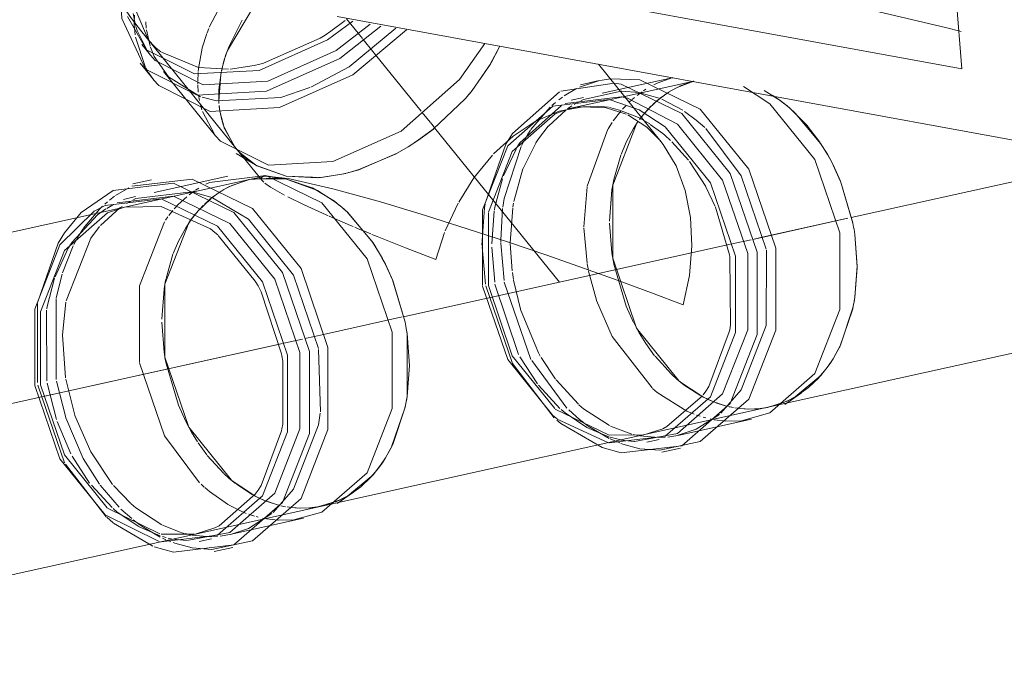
# Model space of a CAD drawing. Header units: millimetres. Extents: x -121 to 29920, y 1231 to 31888.
# Tile 45 of 106: x 8663 to 8986, y 12323 to 12539. Entities that reach past the tile are written whole.
import ezdxf

# ---------------------------------------------------------------- set-up
doc = ezdxf.new("R2010")
doc.units = ezdxf.units.MM
doc.linetypes.add('ADSK_Осевая', pattern=[700, 500, -100, 0, -100])
for name, color, linetype, lineweight in [('P-PIPE-____-CNTR', 3, 'ADSK_Осевая', 20), ('P-PIPE-____-OTLN', 3, 'Continuous', 20), ('P-SANR-FIXT-OTLN', 6, 'Continuous', 20)]:
    doc.layers.add(name, color=color, linetype=linetype, lineweight=lineweight)

# ---------------------------------------------------------------- blocks, each defined once
blk = doc.blocks.new('ADSK_Унитаз напольный_ГОСТ 30493-2017 - Вертикальный выпуск-V3-3D severage Left')
at = {"layer": 'P-SANR-FIXT-OTLN'}
for p, q in [((-15825.03, 12687.6), (-15812.48, 12522.54)), ((-15812.48, 12522.54), (-15990.12, 12555)), ((-15788.44, 12497.8), (-16017.89, 12539.73))]:
    blk.add_line(p, q, dxfattribs=at)
blk.add_polyline3d([(-15812.64, 12534.74, 0), (-15817.83, 12536.15, 0), (-15839.72, 12541.31, 0), (-15866.18, 12546.55, 0), (-15894.62, 12551.34, 0), (-15922.24, 12555.24, 0), (-15946.35, 12557.84, 0), (-15964.59, 12558.9, 0), (-15975.17, 12558.31, 0)], dxfattribs=at)
blk = doc.blocks.new('ADSK_ППР_Тройник канализационный_Составной - Тройник канализационный-V7-3D severage Left')
at = {"layer": 'P-PIPE-____-OTLN', "color": 10}
for p, q in [((-16055.03, 12545.66), (-16059.91, 12536.21)), ((-16084.91, 12540.71), (-16084.14, 12536.82)), ((-16084.55, 12540.11), (-16084.61, 12537.86)), ((-16053.41, 12529.98), (-16049.15, 12538.53)), ((-16049.15, 12538.53), (-16053.41, 12529.98)), ((-16009.59, 12532.5), (-16014.85, 12539)), ((-16084.61, 12537.67), (-16084.59, 12536.78)), ((-16084.59, 12536.78), (-16084.55, 12535.97)), ((-16084.05, 12536.49), (-16083.6, 12535.07)), ((-16080.81, 12538.02), (-16080.65, 12535.93)), ((-16080.59, 12535.37), (-16079.4, 12529.99)), ((-16060.09, 12535.79), (-16060.65, 12534.35)), ((-16060.72, 12534.16), (-16062.23, 12529.42)), ((-16008.45, 12531.09), (-16009.4, 12532.26)), ((-16062.26, 12529.27), (-16063.5, 12522.65)), ((-16055.58, 12523.31), (-16054.97, 12525.54)), ((-16054.97, 12525.54), (-16055.58, 12523.31)), ((-16063.52, 12522.53), (-16063.6, 12521.59)), ((-16055.96, 12521.65), (-16055.62, 12523.19)), ((-16055.92, 12521.84), (-16055.58, 12523.31)), ((-16055.58, 12523.31), (-16055.92, 12521.84)), ((-16063.63, 12521.28), (-16063.73, 12518.5)), ((-16056.79, 12511.88), (-16056.16, 12520.69)), ((-16063.73, 12518.27), (-16063.72, 12517.63)), ((-16063.71, 12517.28), (-16063.54, 12514.84)), ((-15939.12, 12516.05), (-15943.26, 12513.6)), ((-15916.36, 12515.78), (-15917.14, 12515.27)), ((-15908.38, 12515.14), (-15905.83, 12516.52)), ((-15907.93, 12515.41), (-15906.02, 12516.43)), ((-15906.02, 12516.43), (-15900.63, 12518.45)), ((-15905.24, 12516.8), (-15900.74, 12518.42)), ((-16063.42, 12513.87), (-16063.13, 12512.1)), ((-16056.78, 12511.89), (-16056.83, 12514.22)), ((-16056.83, 12514.22), (-16056.78, 12511.89)), ((-15943.79, 12513.22), (-15944.93, 12512.38)), ((-15920.06, 12513.09), (-15920.81, 12512.45)), ((-15917.58, 12514.98), (-15919.24, 12513.75)), ((-15915.11, 12509.74), (-15912.19, 12512.44)), ((-15912.53, 12512.15), (-15909.7, 12514.3)), ((-15911.59, 12512.92), (-15908.78, 12514.9)), ((-15909.22, 12514.62), (-15908.48, 12515.08)), ((-16062.92, 12511.13), (-16062.34, 12509.01)), ((-16056.74, 12511.18), (-16056.79, 12511.88)), ((-16056.73, 12511.14), (-16056.78, 12511.89)), ((-16056.78, 12511.89), (-16056.73, 12511.14)), ((-16056.61, 12509.75), (-16056.69, 12510.5)), ((-16056.43, 12508.56), (-16056.64, 12510.15)), ((-16056.64, 12510.15), (-16056.43, 12508.56)), ((-16056.45, 12508.61), (-16056.58, 12509.54)), ((-15947.81, 12509.94), (-15954.13, 12502.58)), ((-15946.11, 12511.43), (-15947.3, 12510.41)), ((-15941.35, 12509.91), (-15942.12, 12509.38)), ((-15940.71, 12510.33), (-15941.35, 12509.91)), ((-15938.39, 12511.67), (-15939.91, 12510.82)), ((-15928.6, 12509.88), (-15932.2, 12510.25)), ((-15925.03, 12508.98), (-15928.35, 12509.84)), ((-15922.86, 12510.49), (-15924.01, 12509.26)), ((-15920.98, 12512.3), (-15921.68, 12511.66)), ((-15916.72, 12507.97), (-15915.26, 12509.6)), ((-15915.68, 12509.14), (-15914.67, 12510.19)), ((-15914.1, 12510.75), (-15912.62, 12512.08)), ((-16054.89, 12502.84), (-16056.45, 12508.61)), ((-16055.81, 12505.64), (-16056.38, 12508.22)), ((-16056.38, 12508.22), (-16055.81, 12505.64)), ((-15942.53, 12509.09), (-15948.41, 12503.69)), ((-15924.6, 12508.58), (-15927.08, 12505.37)), ((-15915.06, 12504.39), (-15918.8, 12506.51)), ((-15918.42, 12505.83), (-15917.99, 12506.4)), ((-15918.39, 12505.87), (-15917.85, 12506.58)), ((-15917.85, 12506.58), (-15916.36, 12508.39)), ((-15917.81, 12506.64), (-15917.18, 12507.43)), ((-15916.36, 12508.39), (-15915.76, 12509.06)), ((-16055.26, 12503.84), (-16055.72, 12505.31)), ((-16055.72, 12505.31), (-16055.26, 12503.84)), ((-16052.12, 12497.71), (-16055.08, 12503.34)), ((-16055.08, 12503.34), (-16052.12, 12497.71)), ((-15927.43, 12504.86), (-15928.74, 12502.8)), ((-16051.66, 12497.08), (-16054.82, 12502.66)), ((-15955.16, 12500.99), (-15957.19, 12497.34)), ((-15954.27, 12502.37), (-15955.16, 12500.99)), ((-15928.83, 12502.65), (-15935.62, 12483.96)), ((-15962.38, 12497.78), (-15969.09, 12478.53)), ((-15952.56, 12498.08), (-15956.73, 12489.71)), ((-15959.04, 12496.13), (-15963.19, 12487.33)), ((-16046.57, 12486.16), (-16037.64, 12486.69)), ((-15956.77, 12489.6), (-15959.78, 12478.89)), ((-16063.37, 12483.33), (-16064.41, 12482.66)), ((-16046.92, 12486.08), (-16053.29, 12483.82)), ((-16041.97, 12485.21), (-16042.61, 12485.89)), ((-15935.66, 12483.74), (-15936.73, 12470.62)), ((-16067.33, 12480.48), (-16070.13, 12477.89)), ((-16064.84, 12482.37), (-16066.51, 12481.14)), ((-16056.96, 12481.69), (-16059.8, 12479.54)), ((-16058.86, 12480.32), (-16056.05, 12482.29)), ((-15928.28, 12472.48), (-15927.52, 12482.67)), ((-16095.07, 12477.33), (-16095.92, 12476.52)), ((-16093.36, 12478.84), (-16094.28, 12478.05)), ((-16088.62, 12477.3), (-16089.39, 12476.77)), ((-16070.13, 12477.88), (-16071.42, 12476.49)), ((-16063.72, 12475.67), (-16059.46, 12479.83)), ((-16061.94, 12477.58), (-16062.54, 12476.97)), ((-16059.88, 12479.47), (-16061.36, 12478.14)), ((-15969.37, 12476.86), (-15970.24, 12464.52)), ((-15969.18, 12478), (-15969.36, 12476.95)), ((-15960.12, 12476.85), (-15960.93, 12465.26)), ((-15959.87, 12478.38), (-15960.08, 12477.12)), ((-16095.92, 12476.52), (-16101.39, 12469.97)), ((-16093.91, 12476.45), (-16096.67, 12474.49)), ((-16089.39, 12476.77), (-16095.72, 12471.03)), ((-16073.58, 12473.82), (-16074.32, 12472.8)), ((-16071.87, 12475.97), (-16073.25, 12474.26)), ((-16066.05, 12472.72), (-16065.12, 12473.97)), ((-16065.28, 12473.75), (-16065.78, 12473.09)), ((-16064.66, 12474.55), (-16065.25, 12473.79)), ((-16064.96, 12474.17), (-16064.44, 12474.82)), ((-15966.19, 12475.8), (-15967.02, 12464.99)), ((-15963.47, 12476.57), (-15964.08, 12466.16)), ((-16010.95, 12469.96), (-16012.11, 12470.45)), ((-15927.52, 12462.01), (-15928.28, 12471.81)), ((-16102.94, 12467.51), (-16104.45, 12464.74)), ((-16102.42, 12468.38), (-16102.85, 12467.66)), ((-16101.53, 12469.76), (-16102.42, 12468.38)), ((-16009.56, 12469.38), (-16010.95, 12469.96)), ((-15936.72, 12470.21), (-15935.66, 12458.63)), ((-16109.64, 12465.17), (-16116.35, 12445.96)), ((-16104.64, 12464.36), (-16108.22, 12455.45)), ((-16105.54, 12464.76), (-16106.21, 12463.67)), ((-15970.23, 12463.97), (-15969.11, 12451.67)), ((-15967.01, 12463.88), (-15966.06, 12452.35)), ((-15964.08, 12466.09), (-15964.07, 12465.43)), ((-15964.07, 12465.17), (-15962.97, 12452.9)), ((-15960.93, 12465.11), (-15960.29, 12456.07)), ((-16106.3, 12463.52), (-16110.66, 12454.15)), ((-16071.87, 12461.56), (-16074.16, 12453.56)), ((-15935.63, 12458.44), (-15935.21, 12456.16)), ((-16108.35, 12455.03), (-16110.24, 12447.28)), ((-15960.22, 12455.54), (-15959.87, 12453.27)), ((-15935.17, 12455.97), (-15932.63, 12446.5)), ((-16074.2, 12453.35), (-16074.4, 12452.33)), ((-15965.96, 12451.74), (-15958.19, 12428.6)), ((-15962.89, 12452.42), (-15954.13, 12426.97)), ((-15959.84, 12453.08), (-15957.6, 12443.53)), ((-16074.79, 12450.06), (-16075.55, 12440.2)), ((-16116.45, 12445.39), (-16116.43, 12419.41)), ((-16110.28, 12447.04), (-16110.26, 12420.4)), ((-16107.14, 12445.77), (-16108.19, 12435.1)), ((-16113.46, 12443.19), (-16113.35, 12419.9)), ((-16075.54, 12439.2), (-16074.79, 12429.4)), ((-16108.19, 12435.09), (-16107.18, 12420.91)), ((-15957.76, 12427.79), (-15952, 12418.95)), ((-15953.9, 12426.57), (-15942.31, 12411)), ((-15950.76, 12427.58), (-15946.1, 12420.53)), ((-16116.29, 12418.52), (-16107.51, 12393.01)), ((-16113.22, 12419.13), (-16110.19, 12407.2)), ((-16110.16, 12419.81), (-16107.15, 12407.87)), ((-16107.1, 12420.48), (-16104.14, 12408.62)), ((-15951.68, 12418.53), (-15944.59, 12410.86)), ((-15945.89, 12420.25), (-15938.51, 12412.24)), ((-15898.62, 12415.2), (-15903.72, 12418.53)), ((-15896.02, 12413.88), (-15898.11, 12414.92)), ((-15895.49, 12413.64), (-15897.62, 12414.66)), ((-15894.82, 12413.35), (-15895.88, 12413.82)), ((-15893.7, 12412.89), (-15895.18, 12413.5)), ((-15890.52, 12411.85), (-15894.36, 12413.16)), ((-15890.26, 12411.77), (-15893.28, 12412.74)), ((-15902.89, 12409.99), (-15900.51, 12408.98)), ((-15889.74, 12411.64), (-15890.52, 12411.85)), ((-15889.49, 12411.57), (-15890.26, 12411.77)), ((-15887.57, 12411.16), (-15889.16, 12411.5)), ((-15888.15, 12411.27), (-15888.93, 12411.44)), ((-15885.57, 12410.87), (-15887.09, 12411.08)), ((-15886.06, 12410.92), (-15887.08, 12411.07)), ((-15883.65, 12410.7), (-15885.57, 12410.87)), ((-15882.63, 12410.66), (-15885.54, 12410.86)), ((-15879.66, 12410.74), (-15883.03, 12410.67)), ((-15878.78, 12410.83), (-15882.61, 12410.66)), ((-15877.04, 12411.07), (-15879.66, 12410.74)), ((-15876.32, 12411.2), (-15878.78, 12410.83)), ((-16109.97, 12406.56), (-16105.45, 12395.99)), ((-15899.69, 12408.68), (-15898.52, 12408.28)), ((-15897.5, 12407.97), (-15896.6, 12407.72)), ((-15895.19, 12407.39), (-15894.54, 12407.25)), ((-15893.85, 12407.13), (-15890.07, 12406.69)), ((-16065.78, 12403.07), (-16063.79, 12399.84)), ((-15935.71, 12404.57), (-15928.32, 12401.46)), ((-15935.34, 12405.07), (-15928.37, 12400.98)), ((-15928.02, 12405.07), (-15920.95, 12402.4)), ((-15920.56, 12402.3), (-15919.12, 12401.97)), ((-16063.62, 12399.59), (-16060.73, 12395.59)), ((-15928.09, 12401.39), (-15924.62, 12400.49)), ((-15928.07, 12400.83), (-15924.87, 12399.5)), ((-15924.55, 12399.38), (-15923.94, 12399.16)), ((-15912.26, 12401.27), (-15909.95, 12401.38)), ((-16105.02, 12395.18), (-16099.27, 12386.34)), ((-16060.59, 12395.41), (-16055.19, 12389.49)), ((-16107.24, 12392.51), (-16093.79, 12375.19)), ((-16055, 12389.31), (-16053.4, 12387.87)), ((-16098.68, 12385.6), (-16091.85, 12378.25)), ((-16095.76, 12385.6), (-16089.57, 12378.39)), ((-16091.48, 12385.54), (-16085.78, 12379.63)), ((-16062.62, 12385.96), (-16061.57, 12384.99)), ((-16050.98, 12385.93), (-16045.82, 12382.56)), ((-16045.37, 12382.31), (-16043.28, 12381.27)), ((-16042.76, 12381.03), (-16044.88, 12382.05)), ((-16043.15, 12381.21), (-16042.08, 12380.74)), ((-16040.97, 12380.29), (-16042.44, 12380.89)), ((-16041.63, 12380.55), (-16037.78, 12379.24)), ((-16037.53, 12379.16), (-16040.55, 12380.13)), ((-16088.96, 12377.78), (-16085.45, 12374.63)), ((-16053.42, 12379.07), (-16050.15, 12377.38)), ((-16050.15, 12377.38), (-16047.77, 12376.37)), ((-16037.78, 12379.24), (-16037, 12379.03)), ((-16036.75, 12378.96), (-16037.53, 12379.16)), ((-16036.43, 12378.89), (-16034.84, 12378.55)), ((-16035.42, 12378.66), (-16036.2, 12378.83)), ((-16034.35, 12378.47), (-16032.83, 12378.26)), ((-16032.8, 12378.25), (-16034.34, 12378.46)), ((-16032.83, 12378.26), (-16030.91, 12378.09)), ((-16029.89, 12378.05), (-16032.8, 12378.25)), ((-16030.29, 12378.06), (-16026.93, 12378.13)), ((-16026.05, 12378.22), (-16029.88, 12378.05)), ((-16026.93, 12378.13), (-16024.3, 12378.46)), ((-16023.58, 12378.59), (-16026.05, 12378.22)), ((-16084.98, 12374.25), (-16082.73, 12372.54)), ((-16046.95, 12376.07), (-16045.79, 12375.67)), ((-16045.72, 12375.65), (-16045.09, 12375.46)), ((-16044.55, 12375.3), (-16043.87, 12375.11)), ((-16042.45, 12374.78), (-16041.79, 12374.64)), ((-16041.12, 12374.52), (-16037.34, 12374.08)), ((-16082.98, 12371.96), (-16076.03, 12369)), ((-16082.61, 12372.46), (-16076.05, 12368.57)), ((-16075.29, 12372.46), (-16069.54, 12370.17)), ((-16069.3, 12370.1), (-16068.22, 12369.79)), ((-16075.35, 12368.78), (-16074.06, 12368.41)), ((-16075.33, 12368.23), (-16074.19, 12367.71)), ((-16073.81, 12367.55), (-16072.54, 12367.04)), ((-16073.49, 12368.26), (-16072.32, 12367.98)), ((-16071.82, 12366.77), (-16071.21, 12366.55)), ((-16067.82, 12369.69), (-16066.11, 12369.3)), ((-16059.52, 12368.66), (-16057.22, 12368.77))]:
    blk.add_line(p, q, dxfattribs=at)
at = {"layer": 'P-PIPE-____-OTLN', "color": 9}
for p, q in [((-16020, 12534.85), (-16015.21, 12538.43)), ((-16084.55, 12535.97), (-16084.35, 12533.68)), ((-16083.6, 12535.07), (-16080.21, 12528.31)), ((-16084.24, 12532.89), (-16080.88, 12522.93)), ((-16042.07, 12524.35), (-16023.41, 12532.63)), ((-16079.28, 12529.61), (-16078.02, 12526.54)), ((-16077.52, 12529.47), (-16075.89, 12528.14)), ((-16054.16, 12527.99), (-16053.41, 12529.98)), ((-16053.41, 12529.98), (-16054.16, 12527.99)), ((-15964.42, 12530), (-15967.25, 12524.49)), ((-16080.13, 12528.19), (-16079.45, 12527.28)), ((-16075.65, 12527.97), (-16063.51, 12522.91)), ((-16080.76, 12522.72), (-16080.13, 12521.64)), ((-16063.51, 12522.91), (-16053.63, 12522.41)), ((-16055.62, 12523.19), (-16055.1, 12525.11)), ((-16053.05, 12522.44), (-16045.2, 12523.57)), ((-15967.37, 12524.27), (-15973.48, 12515.41)), ((-16079.9, 12521.27), (-16078.48, 12519.25)), ((-15927.84, 12519.22), (-15931.48, 12518.68)), ((-15926.72, 12517.85), (-15944.3, 12515.14)), ((-15931.88, 12518.59), (-15938.18, 12516.49)), ((-15931.69, 12518.67), (-15937.81, 12517.31)), ((-15925.24, 12515.69), (-15930.76, 12514.47)), ((-15912.6, 12517.81), (-15913.76, 12517.25)), ((-16062.3, 12513.17), (-16057.57, 12511.97)), ((-15975.86, 12512.58), (-15986.05, 12502.87)), ((-15975.05, 12513.51), (-15975.81, 12512.63)), ((-15974.52, 12514.14), (-15975.03, 12513.53)), ((-15975.03, 12513.53), (-15974.52, 12514.14)), ((-15973.51, 12515.37), (-15974.34, 12514.35)), ((-15974.34, 12514.35), (-15973.51, 12515.37)), ((-15924.43, 12513.3), (-15942.92, 12511.09)), ((-15923.42, 12513.43), (-15941.97, 12509.32)), ((-15936.88, 12513.11), (-15940.91, 12512.22)), ((-15918.55, 12509.05), (-15928.46, 12512.41)), ((-15918.53, 12514.69), (-15924.4, 12515.19)), ((-15922.42, 12512.83), (-15924.25, 12513.26)), ((-15911.92, 12512.85), (-15918.31, 12514.65)), ((-15904.19, 12508.89), (-15911.06, 12512.51)), ((-15877.42, 12515.35), (-15872.2, 12512.11)), ((-15940.52, 12509.62), (-15941.7, 12509.33)), ((-15939.56, 12509.81), (-15940.3, 12509.66)), ((-15932.2, 12510.25), (-15939.23, 12509.87)), ((-15922.83, 12507.6), (-15929.41, 12509.65)), ((-15872.16, 12512.08), (-15871.47, 12511.57)), ((-15871.43, 12511.54), (-15869.01, 12509.59)), ((-15868.98, 12509.57), (-15863.22, 12503.76)), ((-16062.16, 12508.46), (-16058.08, 12500.86)), ((-15918.8, 12506.51), (-15925.03, 12508.98)), ((-15986.23, 12502.73), (-15991.04, 12499.16)), ((-15920.39, 12502.9), (-15918.82, 12505.27)), ((-15911.49, 12501.85), (-15914.88, 12504.27)), ((-15863.13, 12503.65), (-15859.18, 12498.46)), ((-15908.19, 12498.98), (-15910.08, 12500.7)), ((-16051.2, 12496.48), (-16051.45, 12496.8)), ((-16051.45, 12496.8), (-16051.2, 12496.48)), ((-15994.54, 12496.89), (-15998.3, 12494.71)), ((-15993.01, 12497.86), (-15994.5, 12496.91)), ((-15994.5, 12496.91), (-15993.01, 12497.86)), ((-15991.09, 12499.13), (-15992.55, 12498.15)), ((-15992.55, 12498.15), (-15991.09, 12499.13)), ((-15902.33, 12492.46), (-15907.75, 12498.55)), ((-15859.08, 12498.31), (-15856.66, 12494.43)), ((-16049.67, 12494.77), (-16050.8, 12496)), ((-16048.73, 12493.87), (-16050.18, 12495.31)), ((-16050.18, 12495.31), (-16048.73, 12493.87)), ((-15998.48, 12494.61), (-16010.91, 12489.3)), ((-15856.64, 12494.39), (-15856.13, 12493.49)), ((-15855.87, 12493.03), (-15854.75, 12490.9)), ((-16034.6, 12487.2), (-16044.42, 12490.72)), ((-15896.67, 12483.83), (-15902.01, 12492.04)), ((-15854.72, 12490.85), (-15852.39, 12485.72)), ((-16042.87, 12486.49), (-16042.4, 12487.14)), ((-16037.64, 12486.69), (-16035.28, 12486.38)), ((-16024.4, 12486.67), (-16034.6, 12487.2)), ((-16016.36, 12487.84), (-16024.05, 12486.7)), ((-16015.01, 12488.15), (-16016.31, 12487.85)), ((-16016.31, 12487.85), (-16015.01, 12488.15)), ((-16013.16, 12488.64), (-16014.14, 12488.38)), ((-16014.14, 12488.38), (-16013.16, 12488.64)), ((-16011.05, 12489.26), (-16013.12, 12488.65)), ((-16086.38, 12483.44), (-16090.75, 12480.83)), ((-16059.86, 12485.2), (-16061.02, 12484.64)), ((-16035.27, 12486.38), (-16034.84, 12486.3)), ((-16034.84, 12486.3), (-16026.05, 12483.43)), ((-16025.98, 12483.39), (-16018.73, 12478.96)), ((-15927.52, 12482.67), (-15927.14, 12484.94)), ((-15893.54, 12477.22), (-15896.63, 12483.76)), ((-15852.34, 12485.57), (-15848.26, 12471.86)), ((-16091.06, 12480.62), (-16092.78, 12479.32)), ((-16059.12, 12480.22), (-16065.57, 12482.04)), ((-16091.41, 12477.89), (-16093.63, 12476.63)), ((-16075.73, 12477.25), (-16087.76, 12477.01)), ((-16085.65, 12479.06), (-16087.18, 12478.21)), ((-16059.57, 12469.87), (-16075.73, 12477.25)), ((-16016.33, 12477.02), (-16018.7, 12478.93)), ((-16016.25, 12476.96), (-16014.87, 12475.72)), ((-15978.1, 12478.31), (-15982.31, 12469.29)), ((-15888.88, 12461.35), (-15893.46, 12477.03)), ((-16014.85, 12475.71), (-16006.44, 12465.83)), ((-16066.03, 12472.74), (-16067.66, 12470.29)), ((-15848.25, 12471.8), (-15848.01, 12470.5)), ((-16044.79, 12452.73), (-16056.96, 12467.75)), ((-16006.84, 12468.26), (-16009.48, 12469.35)), ((-15982.53, 12468.72), (-15985.44, 12459.82)), ((-15847.88, 12469.75), (-15847.62, 12468.06)), ((-15847.61, 12468.02), (-15846.87, 12457.35)), ((-16006.41, 12465.79), (-16003.92, 12461.83)), ((-16003.39, 12460.88), (-16003.9, 12461.78)), ((-15927.14, 12459.59), (-15927.52, 12462.01)), ((-15888.51, 12438.35), (-15888.77, 12460.72)), ((-16002.02, 12458.29), (-16003.14, 12460.42)), ((-16001.99, 12458.24), (-15999.68, 12453.17)), ((-15846.87, 12457.18), (-15847.61, 12447.45)), ((-16074.4, 12452.33), (-16074.76, 12450.22)), ((-15999.67, 12453.12), (-15995.53, 12439.24)), ((-16036.16, 12428.82), (-16042.9, 12449.24)), ((-15848.01, 12445.11), (-15848.3, 12443.68)), ((-15847.62, 12447.41), (-15847.85, 12446.02)), ((-15848.32, 12443.57), (-15852.71, 12430.84)), ((-15995.52, 12439.21), (-15995.28, 12437.89)), ((-15918.51, 12435.68), (-15920.24, 12438.86)), ((-15994.89, 12435.45), (-15995.15, 12437.14)), ((-15994.88, 12435.41), (-15994.88, 12414.84)), ((-15895.64, 12418.12), (-15888.9, 12436.08)), ((-16074.79, 12429.4), (-16074.4, 12426.98)), ((-16023.38, 12409.78), (-16023.96, 12430.26)), ((-15852.76, 12430.75), (-15854.72, 12427.21)), ((-16035.78, 12405.74), (-16035.78, 12426.4)), ((-15854.75, 12427.18), (-15856.35, 12424.77)), ((-15857, 12423.88), (-15859.41, 12420.99)), ((-15903.72, 12418.53), (-15906.14, 12420.48)), ((-15897.62, 12414.66), (-15905.24, 12419.72)), ((-15859.48, 12420.91), (-15862.86, 12417.71)), ((-15995.28, 12412.5), (-15995.58, 12410.99)), ((-15995.11, 12413.41), (-15994.89, 12414.8)), ((-15909.43, 12404.88), (-15897.74, 12415.02)), ((-15871.77, 12412.5), (-15877.04, 12411.07)), ((-15869.91, 12413.27), (-15876.32, 12411.2)), ((-15869.51, 12413.46), (-15871.33, 12412.67)), ((-15866.67, 12414.99), (-15867.53, 12414.48)), ((-15995.59, 12410.96), (-16000, 12398.19)), ((-15946.12, 12410.67), (-15928.46, 12402.11)), ((-16067.66, 12406.56), (-16065.78, 12403.07)), ((-15945.47, 12407.35), (-15928.64, 12399.59)), ((-15890.06, 12406.68), (-15884.89, 12406.82)), ((-16042.9, 12385.51), (-16036.16, 12403.47)), ((-15928.46, 12402.11), (-15917.01, 12402.22)), ((-15924.43, 12400.45), (-15920.22, 12400.03)), ((-15923.94, 12399.16), (-15918.31, 12397.6)), ((-15918.31, 12401.81), (-15912.26, 12401.27)), ((-15909.1, 12401.46), (-15905.85, 12401.99)), ((-16000.03, 12398.14), (-16001.99, 12394.6)), ((-15918.31, 12397.6), (-15911.79, 12397.1)), ((-16003.61, 12392.16), (-16002.02, 12394.57)), ((-16004.27, 12391.27), (-16006.71, 12388.35)), ((-16053.4, 12387.87), (-16051.27, 12386.15)), ((-16044.88, 12382.05), (-16052.5, 12387.12)), ((-16006.75, 12388.3), (-16010.13, 12385.1)), ((-16056.7, 12372.27), (-16044.79, 12382.71)), ((-16024.3, 12378.46), (-16019.03, 12379.9)), ((-16017.18, 12380.66), (-16023.58, 12378.59)), ((-16018.6, 12380.06), (-16016.77, 12380.85)), ((-16013.93, 12382.38), (-16014.81, 12381.86)), ((-16093.39, 12378.06), (-16076.2, 12369.6)), ((-16093.64, 12375.06), (-16091.57, 12373.27)), ((-16037.32, 12374.08), (-16032.16, 12374.21)), ((-16091.39, 12373.12), (-16078.48, 12365.54)), ((-16075.73, 12369.5), (-16064.81, 12369.51)), ((-16071.69, 12367.84), (-16067.48, 12367.42)), ((-16065.57, 12369.2), (-16059.52, 12368.66)), ((-16056.37, 12368.85), (-16053.12, 12369.38)), ((-16071.21, 12366.55), (-16065.57, 12364.99)), ((-16065.57, 12364.99), (-16059.06, 12364.49))]:
    blk.add_line(p, q, dxfattribs=at)
at = {"layer": 'P-PIPE-____-OTLN', "color": 22}
for p, q in [((-16082.59, 12535.26), (-16051.2, 12496.48)), ((-16082.13, 12530.56), (-16079.27, 12527.03)), ((-16082.62, 12524.33), (-16078.29, 12518.98)), ((-15911.42, 12498.65), (-15931.97, 12524.03)), ((-16074.95, 12521.69), (-16057.83, 12500.54)), ((-15918.31, 12518.87), (-15927.84, 12519.22)), ((-15907.65, 12519.59), (-15925.24, 12515.69)), ((-15907.43, 12519.62), (-15912.6, 12517.81)), ((-15924.43, 12517.51), (-15926.72, 12517.85)), ((-15901.06, 12518.38), (-15923.42, 12513.43)), ((-15973.48, 12515.41), (-15974.58, 12514.07)), ((-15874.85, 12513.88), (-15872, 12511.96)), ((-16051.2, 12496.48), (-16042.53, 12485.77)), ((-16051.09, 12494.73), (-16044.76, 12490.92)), ((-16044.76, 12490.92), (-16049.67, 12494.77)), ((-16053.82, 12487.22), (-16078.02, 12481.86)), ((-16041.36, 12487.4), (-16059.86, 12485.2)), ((-16042.06, 12487.16), (-16046.73, 12486.13)), ((-16035.27, 12486.38), (-16041.81, 12487.48)), ((-16039.21, 12487.01), (-16034.02, 12486.48)), ((-16065.57, 12486.26), (-16085.45, 12483.89)), ((-16078.95, 12486.06), (-16085.07, 12484.7)), ((-16071.69, 12480.69), (-16090.19, 12478.48)), ((-16084.14, 12480.5), (-16088.18, 12479.61)), ((-15888.77, 12460.72), (-15888.88, 12461.35)), ((-15870.65, 12412.18), (-15865.18, 12415.95)), ((-15862.86, 12417.71), (-15866.67, 12414.99)), ((-15867.85, 12414.3), (-15869.91, 12413.27)), ((-16022.95, 12378.73), (-15875.68, 12411.34)), ((-15905.85, 12401.99), (-15881.65, 12407.35)), ((-15916.01, 12399.74), (-15911.97, 12400.64)), ((-15930.76, 12397.98), (-15924.43, 12396.24)), ((-15911.04, 12396.44), (-15904.92, 12397.79)), ((-16017.92, 12379.57), (-16012.45, 12383.34)), ((-16010.13, 12385.1), (-16013.93, 12382.38)), ((-16014.81, 12381.86), (-16017.18, 12380.66)), ((-16053.12, 12369.38), (-16028.91, 12374.74)), ((-16063.27, 12367.14), (-16059.24, 12368.03)), ((-16078.02, 12365.37), (-16071.69, 12363.63)), ((-16058.31, 12363.83), (-16052.19, 12365.19))]:
    blk.add_line(p, q, dxfattribs=at)
for points in [[(-16082.59, 12535.26, 0), (-16085.19, 12538.63, 0), (-16087.61, 12542.07, 0), (-16089.85, 12545.57, 0), (-16091.93, 12549.11, 0), (-16093.83, 12552.71, 0), (-16095.58, 12556.33, 0), (-16097.18, 12559.99, 0), (-16098.63, 12563.67, 0), (-16099.94, 12567.38, 0), (-16101.11, 12571.1, 0), (-16102.16, 12574.84, 0), (-16103.07, 12578.6, 0), (-16103.86, 12582.36, 0), (-16104.54, 12586.13, 0), (-16105.1, 12589.91, 0), (-16105.54, 12593.69, 0), (-16105.88, 12597.47, 0), (-16106.1, 12601.26, 0), (-16106.22, 12605.04, 0), (-16106.24, 12607.44, 0)], [(-16088.95, 12542.8, 0), (-16088.68, 12539.03, 0), (-16080.9, 12522.41, 0), (-16063.94, 12513.88, 0)], [(-16086.85, 12539.72, 0), (-16080.53, 12528.77, 0), (-16064.75, 12520.84, 0)], [(-16064.75, 12520.84, 0), (-16043.54, 12522.01, 0), (-16021.1, 12532.05, 0), (-16012.7, 12538.24, 0)], [(-16063.94, 12513.88, 0), (-16041.15, 12515.14, 0), (-16017.04, 12525.93, 0), (-16003.52, 12536.57, 0)], [(-16061.89, 12517.31, 0), (-16040.68, 12518.49, 0), (-16018.25, 12528.53, 0), (-16006.99, 12537.24, 0)], [(-16059.61, 12508.54, 0), (-16036.82, 12509.8, 0), (-16012.71, 12520.59, 0), (-15995.11, 12535.35, 0)], [(-16080.07, 12532.16, 0), (-16078.58, 12530.49, 0), (-16077.52, 12529.47, 0)], [(-16023.41, 12532.63, 0), (-16021.84, 12533.62, 0), (-16020, 12534.85, 0)], [(-16040.45, 12490.82, 0), (-16019.24, 12492, 0), (-15996.81, 12502.04, 0), (-15977.59, 12518.96, 0), (-15969.34, 12530.88, 0)], [(-15964.41, 12530.02, 0), (-15967.74, 12523.65, 0), (-15973.51, 12515.37, 0)], [(-15973.51, 12515.37, 0), (-15967.74, 12523.65, 0), (-15964.41, 12530.02, 0)], [(-16079.23, 12527, 0), (-16077.68, 12525.25, 0), (-16061.89, 12517.31, 0)], [(-16045.2, 12523.57, 0), (-16043.26, 12524.03, 0), (-16042.07, 12524.35, 0)], [(-16078.25, 12518.95, 0), (-16076.57, 12517.06, 0), (-16059.61, 12508.54, 0)], [(-15924.43, 12396.24, 0), (-15904.55, 12398.61, 0), (-15888.61, 12412.52, 0), (-15879.76, 12435.22, 0), (-15879.76, 12462.2, 0), (-15888.61, 12488.13, 0), (-15904.55, 12507.87, 0), (-15924.43, 12517.51, 0)], [(-15911.79, 12397.1, 0), (-15898.43, 12399.97, 0), (-15882.49, 12413.88, 0), (-15873.64, 12436.57, 0), (-15873.64, 12463.56, 0), (-15882.49, 12489.49, 0), (-15898.43, 12509.23, 0), (-15918.31, 12518.87, 0)], [(-15884.89, 12406.82, 0), (-15875.6, 12409.38, 0), (-15860.77, 12422.32, 0), (-15852.53, 12443.44, 0), (-15852.53, 12468.55, 0), (-15860.77, 12492.68, 0), (-15875.6, 12511.05, 0), (-15884.24, 12516.68, 0)], [(-15975.03, 12513.53, 0), (-15975.89, 12512.54, 0), (-15986.27, 12502.7, 0), (-15991.09, 12499.13, 0)], [(-15991.09, 12499.13, 0), (-15986.27, 12502.7, 0), (-15975.89, 12512.54, 0), (-15975.03, 12513.53, 0)], [(-15920.1, 12400.02, 0), (-15905.93, 12402.66, 0), (-15891.09, 12415.61, 0), (-15882.86, 12436.72, 0), (-15882.86, 12461.83, 0), (-15891.09, 12485.96, 0), (-15905.93, 12504.33, 0), (-15922.42, 12512.83, 0)], [(-15871.47, 12511.57, 0), (-15869.91, 12510.35, 0), (-15868.98, 12509.57, 0)], [(-15869.01, 12509.59, 0), (-15867.22, 12507.97, 0), (-15858.79, 12497.87, 0), (-15856.64, 12494.39, 0)], [(-15928.46, 12399.56, 0), (-15909.96, 12401.77, 0), (-15895.13, 12414.71, 0), (-15886.9, 12435.83, 0), (-15886.9, 12460.94, 0), (-15895.13, 12485.07, 0), (-15909.96, 12503.44, 0), (-15918.55, 12509.05, 0)], [(-16057.83, 12500.54, 0), (-16056.23, 12498.76, 0), (-16040.45, 12490.82, 0)], [(-15910.08, 12500.7, 0), (-15910.8, 12501.29, 0), (-15911.49, 12501.85, 0)], [(-15994.5, 12496.91, 0), (-15998.15, 12494.79, 0), (-16010.74, 12489.36, 0), (-16013.16, 12488.64, 0)], [(-16013.16, 12488.64, 0), (-16010.74, 12489.36, 0), (-15998.15, 12494.79, 0), (-15994.5, 12496.91, 0)], [(-15991.04, 12499.16, 0), (-15992.93, 12497.91, 0), (-15994.54, 12496.89, 0)], [(-15904.02, 12444.94, 0), (-15902.04, 12454.62, 0), (-15901.25, 12464.27, 0), (-15901.7, 12473.66, 0), (-15903.42, 12482.53, 0), (-15906.41, 12490.61, 0), (-15910.62, 12497.62, 0), (-15911.42, 12498.65, 0)], [(-16034.6, 12487.2, 0), (-16044.24, 12490.62, 0), (-16048.73, 12493.87, 0)], [(-16048.73, 12493.87, 0), (-16044.24, 12490.62, 0), (-16034.6, 12487.2, 0)], [(-15856.66, 12494.43, 0), (-15855.75, 12492.81, 0), (-15854.72, 12490.85, 0)], [(-15854.75, 12490.9, 0), (-15852.32, 12485.53, 0), (-15848.25, 12471.79, 0), (-15848.01, 12470.48, 0)], [(-16032.16, 12374.21, 0), (-16022.87, 12376.77, 0), (-16008.03, 12389.71, 0), (-15999.8, 12410.83, 0), (-15999.8, 12435.94, 0), (-16008.03, 12460.07, 0), (-16022.87, 12478.44, 0), (-16041.36, 12487.4, 0)], [(-16016.31, 12487.85, 0), (-16023.17, 12486.77, 0), (-16034.6, 12487.2, 0)], [(-16034.6, 12487.2, 0), (-16023.17, 12486.77, 0), (-16016.31, 12487.85, 0)], [(-16013.12, 12488.65, 0), (-16014.35, 12488.32, 0), (-16016.36, 12487.84, 0)], [(-16071.69, 12484.9, 0), (-16091.57, 12482.53, 0), (-16102.04, 12475.24, 0)], [(-16071.69, 12363.63, 0), (-16051.81, 12366, 0), (-16035.87, 12379.92, 0), (-16027.02, 12402.61, 0), (-16027.02, 12429.6, 0), (-16035.87, 12455.53, 0), (-16051.81, 12475.26, 0), (-16071.69, 12484.9, 0)], [(-16059.06, 12364.49, 0), (-16045.69, 12367.36, 0), (-16029.75, 12381.27, 0), (-16020.91, 12403.97, 0), (-16020.91, 12430.95, 0), (-16029.75, 12456.88, 0), (-16045.69, 12476.62, 0), (-16065.57, 12486.26, 0)], [(-16018.7, 12478.93, 0), (-16024.3, 12482.54, 0), (-16034.84, 12486.3, 0)], [(-16034.02, 12486.48, 0), (-16019.34, 12483.11, 0), (-16003.64, 12478.76, 0), (-15988.77, 12474.28, 0), (-15974.77, 12469.85, 0), (-15961.52, 12465.48, 0), (-15948.91, 12461.2, 0), (-15936.89, 12457.01, 0), (-15925.41, 12452.9, 0), (-15914.46, 12448.87, 0), (-15904.02, 12444.94, 0)], [(-16067.36, 12367.41, 0), (-16053.19, 12370.05, 0), (-16038.36, 12383, 0), (-16030.13, 12404.12, 0), (-16030.13, 12429.23, 0), (-16038.36, 12453.35, 0), (-16053.19, 12471.72, 0), (-16071.69, 12480.69, 0)], [(-16075.73, 12479.8, 0), (-16094.22, 12477.59, 0), (-16097.73, 12475.72, 0)], [(-16075.73, 12366.95, 0), (-16057.23, 12369.16, 0), (-16042.39, 12382.1, 0), (-16034.16, 12403.22, 0), (-16034.16, 12428.33, 0), (-16042.39, 12452.46, 0), (-16057.23, 12470.83, 0), (-16075.73, 12479.8, 0)], [(-16018.73, 12478.96, 0), (-16017.18, 12477.74, 0), (-16016.29, 12476.99, 0)], [(-16003.9, 12461.78, 0), (-16006.05, 12465.26, 0), (-16014.48, 12475.36, 0), (-16016.33, 12477.02, 0)], [(-15848.01, 12470.5, 0), (-15847.89, 12469.77, 0), (-15847.61, 12468.02, 0)], [(-16057.16, 12467.93, 0), (-16058.06, 12468.69, 0), (-16059.57, 12469.87, 0)], [(-15847.62, 12468.06, 0), (-15846.87, 12457.6, 0), (-15847.62, 12447.41, 0)], [(-16003.92, 12461.83, 0), (-16003.01, 12460.2, 0), (-16001.99, 12458.24, 0)], [(-15995.27, 12437.87, 0), (-15995.52, 12439.18, 0), (-15999.58, 12452.92, 0), (-16002.02, 12458.29, 0)], [(-16042.9, 12449.24, 0), (-16043.9, 12451.15, 0), (-16044.79, 12452.73, 0)], [(-15847.92, 12445.63, 0), (-15848.25, 12443.91, 0), (-15852.32, 12431.65, 0), (-15854.75, 12427.18, 0)], [(-15847.61, 12447.45, 0), (-15847.89, 12445.79, 0), (-15848.01, 12445.11, 0)], [(-15888.9, 12436.08, 0), (-15888.77, 12436.74, 0), (-15888.51, 12438.35, 0)], [(-15995.28, 12437.89, 0), (-15995.15, 12437.16, 0), (-15994.88, 12435.41, 0)], [(-15994.89, 12414.8, 0), (-15994.13, 12424.99, 0), (-15994.89, 12435.45, 0)], [(-16035.78, 12426.4, 0), (-16036.04, 12428.11, 0), (-16036.16, 12428.82, 0)], [(-15854.72, 12427.21, 0), (-15855.75, 12425.63, 0), (-15857, 12423.88, 0)], [(-15856.35, 12424.77, 0), (-15858.79, 12421.68, 0), (-15867.22, 12414.66, 0), (-15869.12, 12413.64, 0)], [(-15897.52, 12415.32, 0), (-15896.63, 12416.57, 0), (-15895.64, 12418.12, 0)], [(-16002.02, 12394.57, 0), (-15999.58, 12399.05, 0), (-15995.52, 12411.3, 0), (-15995.18, 12413.02, 0)], [(-15994.88, 12414.84, 0), (-15995.15, 12413.18, 0), (-15995.28, 12412.5, 0)], [(-16036.16, 12403.47, 0), (-16036.04, 12404.13, 0), (-16035.78, 12405.74, 0)], [(-15917.01, 12402.22, 0), (-15910.8, 12404.21, 0), (-15909.43, 12404.88, 0)], [(-16001.99, 12394.6, 0), (-16003.01, 12393.02, 0), (-16004.27, 12391.27, 0)], [(-16016.39, 12381.03, 0), (-16014.48, 12382.05, 0), (-16006.05, 12389.07, 0), (-16003.61, 12392.16, 0)], [(-16044.79, 12382.71, 0), (-16043.9, 12383.97, 0), (-16042.9, 12385.51, 0)], [(-16064.28, 12369.61, 0), (-16058.06, 12371.61, 0), (-16056.7, 12372.27, 0)]]:
    blk.add_polyline3d(points, dxfattribs=at)
at = {"layer": 'P-PIPE-____-OTLN', "color": 9}
for points in [[(-16072.65, 12582.07, 0), (-16082.87, 12564.29, 0), (-16085.49, 12545.25, 0), (-16080.07, 12532.16, 0)], [(-16055, 12525.45, 0), (-16053.95, 12528.57, 0), (-16042.31, 12548.11, 0), (-16023.97, 12564.27, 0), (-16023.37, 12564.65, 0)], [(-16026.51, 12516.48, 0), (-16013.92, 12523.18, 0), (-15998.55, 12535.85, 0)], [(-16078.01, 12526.52, 0), (-16073.35, 12519.9, 0), (-16062.85, 12513.36, 0)], [(-16057.57, 12511.97, 0), (-16036.36, 12513.14, 0), (-16026.83, 12516.35, 0)], [(-15928.46, 12512.41, 0), (-15946.96, 12510.2, 0), (-15961.79, 12497.25, 0), (-15970.02, 12476.13, 0), (-15970.06, 12451.23, 0)], [(-15944.79, 12514.91, 0), (-15960.25, 12501.23, 0), (-15962.38, 12497.78, 0)], [(-15929.41, 12509.65, 0), (-15937.02, 12510.05, 0), (-15944.84, 12508.56, 0), (-15952.58, 12505.29, 0)], [(-15942.69, 12509.05, 0), (-15946.12, 12507.75, 0), (-15960.29, 12495.39, 0), (-15968.12, 12475.38, 0)], [(-15911.58, 12498.84, 0), (-15915.97, 12503.29, 0), (-15922.31, 12507.36, 0)], [(-15896.99, 12503.2, 0), (-15899.81, 12505.68, 0), (-15903.65, 12508.54, 0)], [(-15952.78, 12505.18, 0), (-15959.98, 12500.4, 0), (-15966.42, 12494.52, 0)], [(-15905.41, 12419.86, 0), (-15919.4, 12437.26, 0), (-15927.26, 12460.3, 0), (-15927.26, 12484.28, 0), (-15919.4, 12504.44, 0), (-15918.84, 12505.26, 0)], [(-15876.74, 12463.19, 0), (-15884.97, 12487.32, 0), (-15896.67, 12502.9, 0)], [(-15966.81, 12494.11, 0), (-15972.89, 12486.67, 0), (-15977.88, 12478.71, 0)], [(-16042.05, 12487.21, 0), (-16041.78, 12487.21, 0), (-16039.21, 12487.01, 0)], [(-16034.84, 12486.3, 0), (-16045.37, 12486.39, 0), (-16046.72, 12486.13, 0)], [(-16065.79, 12482.08, 0), (-16084.07, 12479.84, 0), (-16085.03, 12479.38, 0)], [(-16024.01, 12430.58, 0), (-16032.24, 12454.71, 0), (-16047.07, 12473.08, 0), (-16058.86, 12480.11, 0)], [(-16087.83, 12477, 0), (-16093.39, 12475.14, 0), (-16107.55, 12462.78, 0), (-16115.41, 12442.62, 0), (-16115.41, 12418.64, 0), (-16107.55, 12395.6, 0), (-16093.55, 12378.2, 0)], [(-16097.73, 12475.72, 0), (-16109.06, 12464.64, 0), (-16117.29, 12443.53, 0), (-16117.29, 12418.42, 0), (-16109.06, 12394.29, 0), (-16094.22, 12375.92, 0), (-16076.36, 12367.07, 0)], [(-16102.04, 12475.24, 0), (-16107.51, 12468.62, 0), (-16109.64, 12465.17, 0)], [(-15968.15, 12475.22, 0), (-15968.15, 12451.25, 0), (-15960.29, 12428.21, 0), (-15946.29, 12410.81, 0)], [(-16052.67, 12387.26, 0), (-16066.67, 12404.65, 0), (-16074.53, 12427.69, 0), (-16074.53, 12451.67, 0), (-16066.67, 12471.84, 0), (-16066.05, 12472.72, 0)], [(-15985.44, 12459.82, 0), (-15995.34, 12463.66, 0), (-16004.69, 12467.39, 0), (-16006.42, 12468.09, 0)], [(-15891.67, 12409.31, 0), (-15884.97, 12416.96, 0), (-15876.74, 12438.08, 0), (-15876.69, 12462.87, 0)], [(-15970.02, 12451.02, 0), (-15961.79, 12426.9, 0), (-15946.96, 12408.53, 0), (-15945.54, 12407.41, 0)], [(-16038.93, 12376.7, 0), (-16032.24, 12384.35, 0), (-16024.01, 12405.47, 0), (-16023.44, 12409.28, 0)], [(-15905.71, 12402.02, 0), (-15899.81, 12404.02, 0), (-15892.12, 12408.92, 0)], [(-15945.62, 12406.99, 0), (-15944.3, 12405.88, 0), (-15930.76, 12397.98, 0)], [(-16052.98, 12369.42, 0), (-16047.07, 12371.41, 0), (-16039.39, 12376.31, 0)]]:
    blk.add_polyline3d(points, dxfattribs=at)
at = {"layer": 'P-PIPE-____-OTLN', "color": 10}
for points in [[(-16054.83, 12525.99, 0), (-16054.54, 12526.91, 0), (-16054.16, 12527.99, 0)], [(-16054.16, 12527.99, 0), (-16054.54, 12526.91, 0), (-16054.83, 12525.99, 0)], [(-16056.82, 12514.4, 0), (-16056.78, 12515.59, 0), (-16056.04, 12521.26, 0)], [(-16056.04, 12521.26, 0), (-16056.78, 12515.59, 0), (-16056.82, 12514.4, 0)], [(-15924.49, 12515.19, 0), (-15936.8, 12512.45, 0), (-15937.76, 12511.99, 0)], [(-15944.14, 12510.5, 0), (-15957.76, 12498.15, 0), (-15958.95, 12496.28, 0)], [(-15948.45, 12503.64, 0), (-15951.64, 12499.5, 0), (-15952.5, 12498.18, 0)], [(-15924.52, 12494.38, 0), (-15922.83, 12498.42, 0), (-15920.39, 12502.9, 0)], [(-15957.38, 12496.96, 0), (-15962.97, 12479.89, 0), (-15963.42, 12477.01, 0)], [(-15927.14, 12484.94, 0), (-15926.89, 12486.17, 0), (-15924.6, 12494.17, 0)], [(-16053.29, 12483.82, 0), (-16055.19, 12482.81, 0), (-16056.48, 12482.01, 0)], [(-16055.33, 12482.73, 0), (-16052.5, 12484.2, 0), (-16047.04, 12486.06, 0)], [(-16035.15, 12480.95, 0), (-16039.81, 12483.61, 0), (-16041.66, 12484.94, 0)], [(-15963.54, 12486.35, 0), (-15965.99, 12477.03, 0), (-15966.13, 12476.21, 0)], [(-16020.86, 12474.2, 0), (-16021.48, 12474.47, 0), (-16028.73, 12477.77, 0), (-16034.1, 12480.41, 0)], [(-16096.7, 12474.47, 0), (-16105.02, 12465.54, 0), (-16105.47, 12464.86, 0)], [(-16063.02, 12476.45, 0), (-16063.62, 12475.78, 0), (-16064.49, 12474.75, 0)], [(-16012.61, 12470.65, 0), (-16013.43, 12471, 0), (-16020.52, 12474.05, 0)], [(-16096.01, 12470.69, 0), (-16098.9, 12466.89, 0), (-16107.04, 12446.28, 0)], [(-16074.7, 12472.25, 0), (-16082.93, 12451.13, 0), (-16082.93, 12426.02, 0)], [(-16067.66, 12470.29, 0), (-16070.09, 12465.81, 0), (-16071.79, 12461.78, 0)], [(-15920.39, 12439.17, 0), (-15922.83, 12444.54, 0), (-15926.89, 12458.28, 0), (-15927.14, 12459.59, 0)], [(-16110.8, 12453.74, 0), (-16113.25, 12444.42, 0), (-16113.39, 12443.6, 0)], [(-15969.02, 12451.13, 0), (-15960.25, 12425.62, 0), (-15946.53, 12407.8, 0)], [(-15932.59, 12446.38, 0), (-15927.43, 12434.5, 0), (-15914.3, 12417.6, 0)], [(-15957.57, 12443.43, 0), (-15951.64, 12429.14, 0), (-15951.06, 12428.1, 0)], [(-15913.46, 12428.2, 0), (-15916.36, 12432.2, 0), (-15918.51, 12435.68, 0)], [(-16082.9, 12425.84, 0), (-16074.7, 12401.9, 0), (-16063.1, 12386.42, 0)], [(-16074.4, 12426.98, 0), (-16074.16, 12425.67, 0), (-16070.09, 12411.93, 0), (-16067.66, 12406.56, 0)], [(-15906.14, 12420.48, 0), (-15907.93, 12422.1, 0), (-15913.32, 12428.02, 0)], [(-15914.14, 12417.45, 0), (-15912.6, 12416.14, 0), (-15902.89, 12409.99, 0)], [(-15938.35, 12412.09, 0), (-15936.8, 12410.78, 0), (-15928.3, 12405.21, 0)], [(-15944.23, 12410.54, 0), (-15942.92, 12409.42, 0), (-15935.8, 12404.62, 0)], [(-15941.69, 12410.39, 0), (-15938.18, 12407.23, 0), (-15935.46, 12405.15, 0)], [(-16107.12, 12407.8, 0), (-16101.39, 12394.36, 0), (-16096.03, 12385.96, 0)], [(-16104.11, 12408.53, 0), (-16098.9, 12396.54, 0), (-16091.77, 12385.9, 0)], [(-16061.4, 12384.85, 0), (-16059.86, 12383.53, 0), (-16053.66, 12379.21, 0)], [(-16091.5, 12377.93, 0), (-16090.19, 12376.81, 0), (-16083.07, 12372.01, 0)], [(-16085.61, 12379.48, 0), (-16084.07, 12378.17, 0), (-16075.56, 12372.6, 0)]]:
    blk.add_polyline3d(points, dxfattribs=at)

msp = doc.modelspace()

# ---------------------------------------------------------------- linework, layer by layer
at = {"layer": 'P-PIPE-____-CNTR', "color": 9}
for p, q in [((9222.7, 12537.09), (8936.1, 12473.62)), ((9222.7, 12537.09), (8936.1, 12473.62)), ((8840.16, 12452.38), (8799.08, 12503.13)), ((8894.83, 12464.49), (8788.83, 12441.01)), ((8539.19, 12385.73), (8749.07, 12432.21)), ((8539.19, 12385.73), (8747.57, 12431.88))]:
    msp.add_line(p, q, dxfattribs=at)
at = {"layer": 'P-PIPE-____-CNTR', "color": 10}
for p, q in [((8777.9, 12529.29), (8776.45, 12531.09)), ((8779.63, 12527.15), (8777.9, 12529.29)), ((8794.61, 12508.65), (8779.63, 12527.15)), ((8797.6, 12504.96), (8795.02, 12508.14)), ((8798.59, 12503.74), (8797.7, 12504.83)), ((8799.08, 12503.13), (8798.59, 12503.74)), ((8934.97, 12473.37), (8903.69, 12466.45)), ((8934.97, 12473.37), (8909.81, 12467.8)), ((8906.8, 12467.14), (8903.69, 12466.45)), ((8909.81, 12467.8), (8906.8, 12467.14)), ((8896.34, 12464.82), (8894.83, 12464.49)), ((8897.32, 12465.04), (8896.65, 12464.89)), ((8903.16, 12466.33), (8897.32, 12465.04)), ((8903.16, 12466.33), (8897.32, 12465.04)), ((8788.45, 12440.93), (8762.54, 12435.19)), ((8762.54, 12435.19), (8759.54, 12434.53)), ((8747.57, 12431.88), (8749.07, 12432.21)), ((8749.38, 12432.28), (8750.05, 12432.43)), ((8749.38, 12432.28), (8750.05, 12432.43)), ((8755.58, 12433.65), (8750.05, 12432.43)), ((8759.54, 12434.53), (8756.42, 12433.84))]:
    msp.add_line(p, q, dxfattribs=at)
at = {"layer": 'P-PIPE-____-OTLN', "color": 10}
for p, q in [((8878.87, 12516.43), (8876.96, 12515.41)), ((8884.27, 12518.45), (8878.87, 12516.43)), ((8875.2, 12514.3), (8872.36, 12512.15)), ((8876.41, 12515.08), (8875.68, 12514.62)), ((8870.22, 12510.19), (8869.21, 12509.14)), ((8872.27, 12512.08), (8870.79, 12510.75)), ((8866.91, 12506.4), (8866.47, 12505.83)), ((8868.53, 12508.39), (8867.04, 12506.58)), ((8869.14, 12509.06), (8868.53, 12508.39)), ((8731.6, 12483.82), (8737.98, 12486.08)), ((8725.09, 12479.54), (8727.93, 12481.69)), ((8857.37, 12482.69), (8856.61, 12472.48)), ((8722.36, 12476.97), (8722.95, 12477.58)), ((8723.53, 12478.14), (8725.01, 12479.47)), ((8719.12, 12473.09), (8719.61, 12473.75)), ((8719.64, 12473.79), (8720.23, 12474.55)), ((8856.62, 12471.79), (8857.37, 12461.99)), ((8710.73, 12453.56), (8713.02, 12461.56)), ((8710.49, 12452.34), (8710.69, 12453.35)), ((8709.35, 12440.21), (8710.11, 12450.08)), ((8710.11, 12429.38), (8709.35, 12439.18)), ((8881.18, 12418.53), (8886.28, 12415.2)), ((8886.78, 12414.92), (8888.87, 12413.88)), ((8889.01, 12413.82), (8890.08, 12413.35)), ((8890.53, 12413.16), (8894.38, 12411.85)), ((8894.38, 12411.85), (8895.16, 12411.64)), ((8895.73, 12411.5), (8897.32, 12411.16)), ((8897.81, 12411.08), (8899.33, 12410.87)), ((8899.33, 12410.87), (8901.24, 12410.7)), ((8901.86, 12410.67), (8905.23, 12410.74)), ((8905.23, 12410.74), (8907.85, 12411.07)), ((8721.11, 12399.84), (8719.12, 12403.07)), ((8724.16, 12395.59), (8721.27, 12399.59)), ((8729.7, 12389.49), (8724.3, 12395.41)), ((8731.49, 12387.87), (8729.89, 12389.31)), ((8739.07, 12382.56), (8733.91, 12385.93)), ((8741.61, 12381.27), (8739.52, 12382.31)), ((8742.81, 12380.74), (8741.74, 12381.21)), ((8747.11, 12379.24), (8743.26, 12380.55)), ((8747.89, 12379.03), (8747.11, 12379.24)), ((8750.05, 12378.55), (8748.46, 12378.89)), ((8752.06, 12378.26), (8750.54, 12378.47)), ((8753.98, 12378.09), (8752.06, 12378.26)), ((8757.97, 12378.13), (8754.6, 12378.06)), ((8760.59, 12378.46), (8757.97, 12378.13))]:
    msp.add_line(p, q, dxfattribs=at)
at = {"layer": 'P-PIPE-____-OTLN', "color": 22}
for p, q in [((8912.9, 12511.96), (8910.04, 12513.88)), ((8738.16, 12486.13), (8488.52, 12430.85)), ((8909.21, 12411.34), (9237.08, 12483.94)), ((8938.03, 12457.6), (8937.27, 12468.09)), ((8937.27, 12447.38), (8938.03, 12457.6)), ((8790, 12435.48), (8790.76, 12424.99)), ((8790.76, 12424.99), (8790, 12414.77)), ((8512.3, 12323.45), (8761.94, 12378.73))]:
    msp.add_line(p, q, dxfattribs=at)
at = {"layer": 'P-PIPE-____-OTLN', "color": 9}
for p, q in [((8915.88, 12509.59), (8913.46, 12511.54)), ((8866.07, 12505.27), (8864.5, 12502.9)), ((8928.77, 12493.49), (8928.26, 12494.39)), ((8930.14, 12490.9), (8929.02, 12493.03)), ((8857.75, 12484.95), (8857.37, 12482.69)), ((8766.2, 12478.93), (8768.56, 12477.02)), ((8717.23, 12470.29), (8718.86, 12472.74)), ((8937.27, 12468.09), (8937.01, 12469.76)), ((8780.99, 12461.78), (8781.5, 12460.88)), ((8857.37, 12461.99), (8857.75, 12459.59)), ((8781.76, 12460.42), (8782.87, 12458.29)), ((8710.13, 12450.24), (8710.49, 12452.34)), ((8937.04, 12446.01), (8937.27, 12447.38)), ((8864.66, 12438.86), (8866.38, 12435.68)), ((8789.74, 12437.15), (8790, 12435.48)), ((8710.49, 12426.98), (8710.11, 12429.38)), ((8928.54, 12424.77), (8930.14, 12427.18)), ((8878.76, 12420.48), (8881.18, 12418.53)), ((8790, 12414.77), (8789.78, 12413.4)), ((8907.85, 12411.07), (8913.12, 12412.5)), ((8913.56, 12412.67), (8915.39, 12413.46)), ((8719.12, 12403.07), (8717.23, 12406.56)), ((8782.87, 12394.57), (8781.28, 12392.16)), ((8733.62, 12386.15), (8731.49, 12387.87)), ((8765.86, 12379.9), (8760.59, 12378.46)), ((8768.12, 12380.85), (8766.29, 12380.06))]:
    msp.add_line(p, q, dxfattribs=at)
at = {"layer": 'P-PIPE-____-OTLN', "color": 22}
for points in [[(8928.26, 12494.39, 0), (8926.1, 12497.87, 0), (8917.67, 12507.97, 0), (8915.88, 12509.59, 0)], [(8936.88, 12470.48, 0), (8936.64, 12471.79, 0), (8932.57, 12485.53, 0), (8930.14, 12490.9, 0)], [(8750.05, 12486.3, 0), (8760.59, 12482.54, 0), (8766.2, 12478.93, 0)], [(8768.56, 12477.02, 0), (8770.41, 12475.36, 0), (8778.84, 12465.26, 0), (8780.99, 12461.78, 0)], [(8782.87, 12458.29, 0), (8785.31, 12452.92, 0), (8789.37, 12439.18, 0), (8789.62, 12437.87, 0)], [(8930.14, 12427.18, 0), (8932.57, 12431.65, 0), (8936.64, 12443.91, 0), (8936.97, 12445.62, 0)], [(8915.77, 12413.64, 0), (8917.67, 12414.66, 0), (8926.1, 12421.68, 0), (8928.54, 12424.77, 0)], [(8789.71, 12413.01, 0), (8789.37, 12411.3, 0), (8785.31, 12399.05, 0), (8782.87, 12394.57, 0)], [(8781.28, 12392.16, 0), (8778.84, 12389.07, 0), (8770.41, 12382.05, 0), (8768.5, 12381.03, 0)]]:
    msp.add_polyline3d(points, dxfattribs=at)
at = {"layer": 'P-PIPE-____-OTLN', "color": 10}
for points in [[(8864.5, 12502.9, 0), (8862.06, 12498.42, 0), (8860.37, 12494.38, 0)], [(8860.29, 12494.17, 0), (8858, 12486.17, 0), (8857.75, 12484.95, 0)], [(8728.41, 12482.01, 0), (8729.7, 12482.81, 0), (8731.6, 12483.82, 0)], [(8720.4, 12474.75, 0), (8721.27, 12475.78, 0), (8721.87, 12476.45, 0)], [(8713.1, 12461.78, 0), (8714.8, 12465.81, 0), (8717.23, 12470.29, 0)], [(8857.75, 12459.59, 0), (8858, 12458.28, 0), (8862.06, 12444.54, 0), (8864.5, 12439.17, 0)], [(8866.38, 12435.68, 0), (8868.53, 12432.2, 0), (8871.43, 12428.2, 0)], [(8717.23, 12406.56, 0), (8714.8, 12411.93, 0), (8710.73, 12425.67, 0), (8710.49, 12426.98, 0)], [(8871.57, 12428.02, 0), (8876.96, 12422.1, 0), (8878.76, 12420.48, 0)]]:
    msp.add_polyline3d(points, dxfattribs=at)
at = {"layer": 'P-PIPE-____-OTLN', "color": 9}
msp.add_polyline3d([(8738.17, 12486.13, 0), (8739.52, 12486.39, 0), (8750.05, 12486.3, 0)], dxfattribs=at)

# ---------------------------------------------------------------- block references
at = {"layer": 'P-PIPE-____-OTLN', "color": 22}
msp.add_blockref('ADSK_ППР_Тройник канализационный_Составной - Тройник канализационный-V7-3D severage Left', (24784.89, 0), dxfattribs=at)
at = {"layer": 'P-SANR-FIXT-OTLN'}
msp.add_blockref('ADSK_Унитаз напольный_ГОСТ 30493-2017 - Вертикальный выпуск-V3-3D severage Left', (24784.89, 0), dxfattribs=at)

doc.saveas('drawing.dxf')
